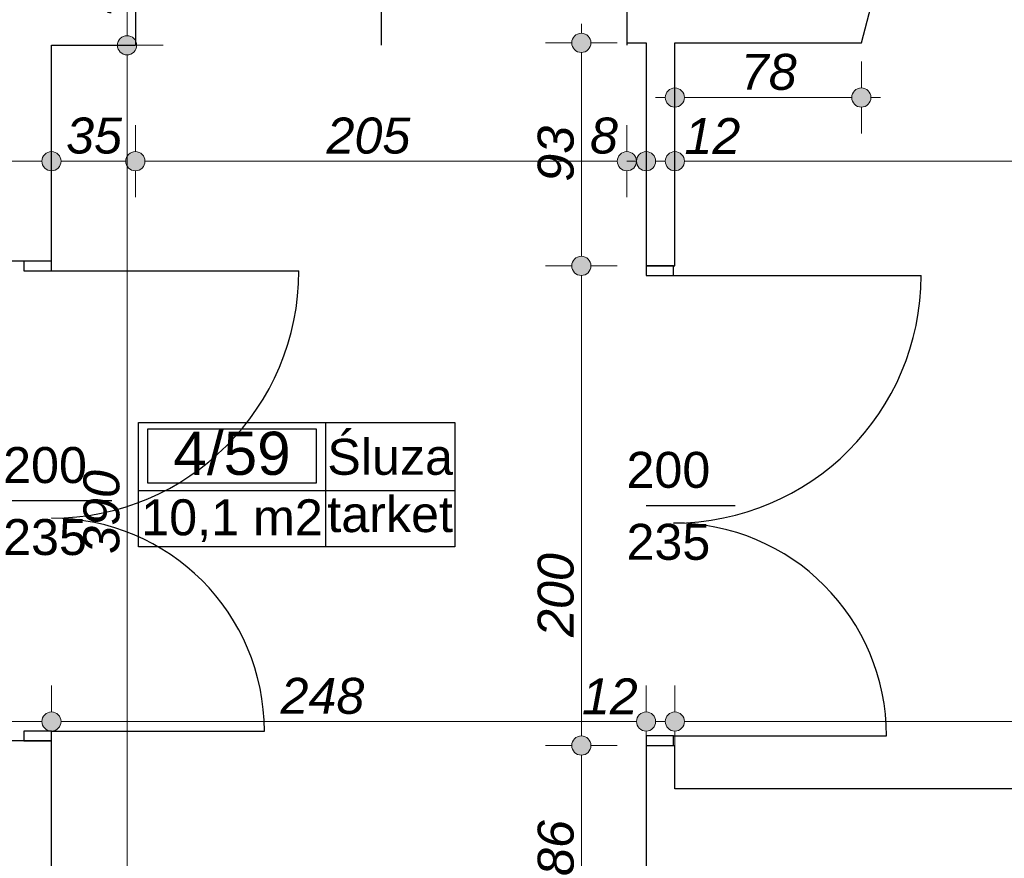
# Model space of a CAD drawing. Header units: millimetres. Extents: x -170998 to -45998, y 10557 to 52557.
# Tile 80 of 92: x -103991 to -99884, y 31719 to 35216. Entities that reach past the tile are written whole.
import ezdxf
from ezdxf.enums import TextEntityAlignment as Align

# ---------------------------------------------------------------- set-up
doc = ezdxf.new("R2010")
doc.units = ezdxf.units.MM
doc.header["$MEASUREMENT"] = 0
for name, color, linetype in [('Drzwi', 7, 'Continuous'), ('Obiekt', 7, 'Continuous'), ('Strefa', 7, 'Continuous'), ('Wymiary', 7, 'Continuous'), ('Ściana', 7, 'Continuous')]:
    doc.layers.add(name, color=color, linetype=linetype)
doc.styles.add('Arial', font='txt')
doc.dimstyles.new('GENERATED_STYLE__1', dxfattribs={"dimtxt": 150, "dimasz": 152, "dimexe": 0.18, "dimexo": 0, "dimgap": 0.09, "dimtad": 1, "dimtih": 1, "dimtoh": 1, "dimlfac": 0.1, "dimzin": 0, "dimdsep": 46, "dimtxsty": 'Arial', "dimblk": 'ARROWHEAD_11', "dimblk1": 'ARROWHEAD_11', "dimblk2": 'ARROWHEAD_11', "dimcen": 0.09, "dimclrd": 114, "dimclre": 114, "dimclrt": 114, "dimazin": 0, "dimtfac": 1, "dimtdec": 4, "dimtmove": 0, "dimatfit": 3, "dimfxl": 1, "dimtolj": 1, "dimtzin": 0, "dimarcsym": 0})
doc.dimstyles.new('GENERATED_STYLE__2', dxfattribs={"dimtxt": 150, "dimasz": 152, "dimexe": 0.18, "dimexo": 0, "dimgap": 0.09, "dimtad": 1, "dimlfac": 0.1, "dimzin": 0, "dimdsep": 46, "dimtxsty": 'Arial', "dimblk": 'ARROWHEAD_11', "dimblk1": 'ARROWHEAD_11', "dimblk2": 'ARROWHEAD_11', "dimcen": 0.09, "dimclrd": 114, "dimclre": 114, "dimclrt": 114, "dimazin": 0, "dimtfac": 1, "dimtdec": 4, "dimtmove": 0, "dimatfit": 3, "dimfxl": 1, "dimtolj": 1, "dimtzin": 0, "dimarcsym": 0})
doc.dimstyles.new('GENERATED_STYLE__3', dxfattribs={"dimtxt": 150, "dimasz": 152, "dimexe": 0.18, "dimexo": 0, "dimgap": 0.09, "dimtad": 1, "dimlfac": 0.1, "dimzin": 0, "dimdsep": 46, "dimtxsty": 'Arial', "dimblk": 'ARROWHEAD_11', "dimblk1": 'ARROWHEAD_11', "dimblk2": 'ARROWHEAD_11', "dimcen": 0.09, "dimclrd": 114, "dimclre": 114, "dimclrt": 114, "dimazin": 0, "dimtfac": 1, "dimtdec": 4, "dimtmove": 2, "dimatfit": 3, "dimfxl": 1, "dimtolj": 1, "dimtzin": 0, "dimarcsym": 0})

# ---------------------------------------------------------------- blocks, each defined once
blk = doc.blocks.new('Śluza_4_59_59', base_point=(-102715.4, 33253.2))
at = {"layer": 'Strefa'}
for p, q in [((-103494.5, 33536), (-102175.4, 33536)), ((-103494.5, 33017.5), (-103494.5, 33536)), ((-102715.4, 33536), (-102715.4, 33017.5)), ((-102175.4, 33536), (-102175.4, 33017.5)), ((-103455.5, 33510.1), (-102754.4, 33510.1)), ((-103455.5, 33283.8), (-103455.5, 33510.1)), ((-102754.4, 33510.1), (-102754.4, 33283.8)), ((-102754.4, 33283.8), (-103455.5, 33283.8)), ((-103494.5, 33253.2), (-102175.4, 33253.2)), ((-102175.4, 33017.5), (-103494.5, 33017.5))]:
    blk.add_line(p, q, dxfattribs=at)
at = {"layer": 'Strefa', "style": 'Arial'}
for tag, height, p in [('ROOM_NUMBER', 180, (-103104.9, 33408.1)), ('ROOM_NAME', 150, (-102445.4, 33393.4)), ('floor_f', 150, (-102445.4, 33154.5)), ('ROOM_CALC_AREA', 150, (-103104.9, 33141.1))]:
    blk.add_attdef(tag, text='', height=height, dxfattribs=at).set_placement(p, align=Align.MIDDLE_CENTER)
blk = doc.blocks.new('*D170')
at = {"layer": 'Wymiary', "linetype": 'Continuous', "lineweight": 13}
for points in [[(-104048, 34625.8), (-104051.1, 34641.1), (-104059.7, 34654.1), (-104072.7, 34662.8), (-104088, 34665.8), (-104103.3, 34662.8), (-104116.3, 34654.1), (-104125, 34641.1), (-104128, 34625.8), (-104125, 34610.5), (-104116.3, 34597.5), (-104103.3, 34588.9), (-104088, 34585.8), (-104072.7, 34588.9), (-104059.7, 34597.5), (-104051.1, 34610.5)], [(-103818, 34625.8), (-103821.1, 34641.1), (-103829.7, 34654.1), (-103842.7, 34662.8), (-103858, 34665.8), (-103873.3, 34662.8), (-103886.3, 34654.1), (-103895, 34641.1), (-103898, 34625.8), (-103895, 34610.5), (-103886.3, 34597.5), (-103873.3, 34588.9), (-103858, 34585.8), (-103842.7, 34588.9), (-103829.7, 34597.5), (-103821.1, 34610.5)]]:
    blk.add_hatch(color=114, dxfattribs=at).paths.add_polyline_path(points)
at = {"layer": 'Wymiary', "color": 114, "lineweight": 13}
for p, q in [((-104088, 34665.8), (-104088, 34775.8)), ((-103858, 34665.8), (-103858, 34775.8)), ((-104048, 34625.8), (-103898, 34625.8)), ((-104088, 34475.8), (-104088, 34585.8)), ((-103858, 34475.8), (-103858, 34585.8))]:
    blk.add_line(p, q, dxfattribs=at)
for centre in [(-104088, 34625.8), (-103858, 34625.8)]:
    blk.add_circle(centre, 40, dxfattribs=at)
blk = doc.blocks.new('ARROWHEAD_11')
at = {"color": 0, "linetype": 'Continuous', "lineweight": 0}
blk.add_line((0, 0), (-1, 0), dxfattribs=at)
at = {"color": 0, "linetype": 'Continuous', "lineweight": 0, "const_width": 0.25, "flags": 128}
blk.add_lwpolyline([(-0.125, 0, 1), (0.125, 0, 1)], format="xyb", close=True, dxfattribs=at)
blk = doc.blocks.new('*D171')
at = {"layer": 'Wymiary', "linetype": 'Continuous', "lineweight": 13}
for points in [[(-103818, 34625.8), (-103821.1, 34641.1), (-103829.7, 34654.1), (-103842.7, 34662.8), (-103858, 34665.8), (-103873.3, 34662.8), (-103886.3, 34654.1), (-103895, 34641.1), (-103898, 34625.8), (-103895, 34610.5), (-103886.3, 34597.5), (-103873.3, 34588.9), (-103858, 34585.8), (-103842.7, 34588.9), (-103829.7, 34597.5), (-103821.1, 34610.5)], [(-103468, 34625.8), (-103471.1, 34641.1), (-103479.7, 34654.1), (-103492.7, 34662.8), (-103508, 34665.8), (-103523.3, 34662.8), (-103536.3, 34654.1), (-103545, 34641.1), (-103548, 34625.8), (-103545, 34610.5), (-103536.3, 34597.5), (-103523.3, 34588.9), (-103508, 34585.8), (-103492.7, 34588.9), (-103479.7, 34597.5), (-103471.1, 34610.5)]]:
    blk.add_hatch(color=114, dxfattribs=at).paths.add_polyline_path(points)
at = {"layer": 'Wymiary', "color": 114, "lineweight": 13}
for p, q in [((-103858, 34665.8), (-103858, 34775.8)), ((-103508, 34665.8), (-103508, 34775.8)), ((-103818, 34625.8), (-103548, 34625.8)), ((-103858, 34475.8), (-103858, 34585.8)), ((-103508, 34475.8), (-103508, 34585.8))]:
    blk.add_line(p, q, dxfattribs=at)
for centre in [(-103858, 34625.8), (-103508, 34625.8)]:
    blk.add_circle(centre, 40, dxfattribs=at)
at = {"layer": 'Wymiary', "color": 114, "lineweight": 13, "insert": (-103796.8, 34655.8), "char_height": 150, "attachment_point": 7, "style": 'Arial'}
blk.add_mtext('\\A1;{\\fArial|b0|i1|c238|p38;35}', dxfattribs=at)
blk = doc.blocks.new('*D172')
at = {"layer": 'Wymiary', "linetype": 'Continuous', "lineweight": 13}
for points in [[(-103468, 34625.8), (-103471.1, 34641.1), (-103479.7, 34654.1), (-103492.7, 34662.8), (-103508, 34665.8), (-103523.3, 34662.8), (-103536.3, 34654.1), (-103545, 34641.1), (-103548, 34625.8), (-103545, 34610.5), (-103536.3, 34597.5), (-103523.3, 34588.9), (-103508, 34585.8), (-103492.7, 34588.9), (-103479.7, 34597.5), (-103471.1, 34610.5)], [(-101418, 34625.8), (-101421.1, 34641.1), (-101429.7, 34654.1), (-101442.7, 34662.8), (-101458, 34665.8), (-101473.3, 34662.8), (-101486.3, 34654.1), (-101495, 34641.1), (-101498, 34625.8), (-101495, 34610.5), (-101486.3, 34597.5), (-101473.3, 34588.9), (-101458, 34585.8), (-101442.7, 34588.9), (-101429.7, 34597.5), (-101421.1, 34610.5)]]:
    blk.add_hatch(color=114, dxfattribs=at).paths.add_polyline_path(points)
at = {"layer": 'Wymiary', "color": 114, "lineweight": 13}
for p, q in [((-103508, 34665.8), (-103508, 34775.8)), ((-101458, 34665.8), (-101458, 34775.8)), ((-103468, 34625.8), (-101498, 34625.8)), ((-103508, 34475.8), (-103508, 34585.8)), ((-101458, 34475.8), (-101458, 34585.8))]:
    blk.add_line(p, q, dxfattribs=at)
for centre in [(-103508, 34625.8), (-101458, 34625.8)]:
    blk.add_circle(centre, 40, dxfattribs=at)
at = {"layer": 'Wymiary', "color": 114, "lineweight": 13, "char_height": 150, "attachment_point": 7, "style": 'Arial'}
for s, insert in [('\\A1;{\\fArial|b0|i1|c238|p38;205}', (-102710.7, 34655.8)), ('\\A1;{\\fArial|b0|i1|c238|p38;8}', (-101611.8, 34655.8))]:
    blk.add_mtext(s, dxfattribs=dict(at, insert=insert))
blk = doc.blocks.new('*D173')
at = {"layer": 'Wymiary', "linetype": 'Continuous', "lineweight": 13}
for points in [[(-101418, 34625.8), (-101421.1, 34641.1), (-101429.7, 34654.1), (-101442.7, 34662.8), (-101458, 34665.8), (-101473.3, 34662.8), (-101486.3, 34654.1), (-101495, 34641.1), (-101498, 34625.8), (-101495, 34610.5), (-101486.3, 34597.5), (-101473.3, 34588.9), (-101458, 34585.8), (-101442.7, 34588.9), (-101429.7, 34597.5), (-101421.1, 34610.5)], [(-101338, 34625.8), (-101341.1, 34641.1), (-101349.7, 34654.1), (-101362.7, 34662.8), (-101378, 34665.8), (-101393.3, 34662.8), (-101406.3, 34654.1), (-101415, 34641.1), (-101418, 34625.8), (-101415, 34610.5), (-101406.3, 34597.5), (-101393.3, 34588.9), (-101378, 34585.8), (-101362.7, 34588.9), (-101349.7, 34597.5), (-101341.1, 34610.5)]]:
    blk.add_hatch(color=114, dxfattribs=at).paths.add_polyline_path(points)
at = {"layer": 'Wymiary', "color": 114, "lineweight": 13}
for p, q in [((-101458, 34665.8), (-101458, 34775.8)), ((-101378, 34665.8), (-101378, 34775.8)), ((-101458, 34625.8), (-101418, 34625.8)), ((-101458, 34475.8), (-101458, 34585.8)), ((-101378, 34475.8), (-101378, 34585.8))]:
    blk.add_line(p, q, dxfattribs=at)
for centre in [(-101458, 34625.8), (-101378, 34625.8)]:
    blk.add_circle(centre, 40, dxfattribs=at)
blk = doc.blocks.new('*D174')
at = {"layer": 'Wymiary', "linetype": 'Continuous', "lineweight": 13}
for points in [[(-101338, 34625.8), (-101341.1, 34641.1), (-101349.7, 34654.1), (-101362.7, 34662.8), (-101378, 34665.8), (-101393.3, 34662.8), (-101406.3, 34654.1), (-101415, 34641.1), (-101418, 34625.8), (-101415, 34610.5), (-101406.3, 34597.5), (-101393.3, 34588.9), (-101378, 34585.8), (-101362.7, 34588.9), (-101349.7, 34597.5), (-101341.1, 34610.5)], [(-101218, 34625.8), (-101221.1, 34641.1), (-101229.7, 34654.1), (-101242.7, 34662.8), (-101258, 34665.8), (-101273.3, 34662.8), (-101286.3, 34654.1), (-101295, 34641.1), (-101298, 34625.8), (-101295, 34610.5), (-101286.3, 34597.5), (-101273.3, 34588.9), (-101258, 34585.8), (-101242.7, 34588.9), (-101229.7, 34597.5), (-101221.1, 34610.5)]]:
    blk.add_hatch(color=114, dxfattribs=at).paths.add_polyline_path(points)
at = {"layer": 'Wymiary', "color": 114, "lineweight": 13}
for p, q in [((-101378, 34665.8), (-101378, 34775.8)), ((-101258, 34665.8), (-101258, 34775.8)), ((-101338, 34625.8), (-101298, 34625.8)), ((-101378, 34475.8), (-101378, 34585.8)), ((-101258, 34475.8), (-101258, 34585.8))]:
    blk.add_line(p, q, dxfattribs=at)
for centre in [(-101378, 34625.8), (-101258, 34625.8)]:
    blk.add_circle(centre, 40, dxfattribs=at)
blk = doc.blocks.new('*D175')
at = {"layer": 'Wymiary', "linetype": 'Continuous', "lineweight": 13}
for points in [[(-101218, 34625.8), (-101221.1, 34641.1), (-101229.7, 34654.1), (-101242.7, 34662.8), (-101258, 34665.8), (-101273.3, 34662.8), (-101286.3, 34654.1), (-101295, 34641.1), (-101298, 34625.8), (-101295, 34610.5), (-101286.3, 34597.5), (-101273.3, 34588.9), (-101258, 34585.8), (-101242.7, 34588.9), (-101229.7, 34597.5), (-101221.1, 34610.5)], [(-96758, 34625.8), (-96761.1, 34641.1), (-96769.7, 34654.1), (-96782.7, 34662.8), (-96798, 34665.8), (-96813.3, 34662.8), (-96826.3, 34654.1), (-96835, 34641.1), (-96838, 34625.8), (-96835, 34610.5), (-96826.3, 34597.5), (-96813.3, 34588.9), (-96798, 34585.8), (-96782.7, 34588.9), (-96769.7, 34597.5), (-96761.1, 34610.5)]]:
    blk.add_hatch(color=114, dxfattribs=at).paths.add_polyline_path(points)
at = {"layer": 'Wymiary', "color": 114, "lineweight": 13}
for p, q in [((-101258, 34665.8), (-101258, 34775.8)), ((-96798, 34665.8), (-96798, 34775.8)), ((-101218, 34625.8), (-96838, 34625.8)), ((-101258, 34475.8), (-101258, 34585.8)), ((-96798, 34475.8), (-96798, 34585.8))]:
    blk.add_line(p, q, dxfattribs=at)
for centre in [(-101258, 34625.8), (-96798, 34625.8)]:
    blk.add_circle(centre, 40, dxfattribs=at)
at = {"layer": 'Wymiary', "color": 114, "lineweight": 13, "char_height": 150, "attachment_point": 7, "style": 'Arial'}
for s, insert in [('\\A1;{\\fArial|b0|i1|c238|p38;12}', (-101218, 34655.8)), ('\\A1;{\\fArial|b0|i1|c238|p38;446}', (-99198.8, 34655.8)), ('\\A1;{\\fArial|b0|i1|c238|p38;12}', (-97065.7, 34655.8))]:
    blk.add_mtext(s, dxfattribs=dict(at, insert=insert))
blk = doc.blocks.new('*D207')
at = {"layer": 'Wymiary', "linetype": 'Continuous', "lineweight": 13}
for points in [[(-104048, 32289.6), (-104051.1, 32304.9), (-104059.7, 32317.9), (-104072.7, 32326.5), (-104088, 32329.6), (-104103.3, 32326.5), (-104116.3, 32317.9), (-104125, 32304.9), (-104128, 32289.6), (-104125, 32274.3), (-104116.3, 32261.3), (-104103.3, 32252.6), (-104088, 32249.6), (-104072.7, 32252.6), (-104059.7, 32261.3), (-104051.1, 32274.3)], [(-103818, 32289.6), (-103821.1, 32304.9), (-103829.7, 32317.9), (-103842.7, 32326.5), (-103858, 32329.6), (-103873.3, 32326.5), (-103886.3, 32317.9), (-103895, 32304.9), (-103898, 32289.6), (-103895, 32274.3), (-103886.3, 32261.3), (-103873.3, 32252.6), (-103858, 32249.6), (-103842.7, 32252.6), (-103829.7, 32261.3), (-103821.1, 32274.3)]]:
    blk.add_hatch(color=114, dxfattribs=at).paths.add_polyline_path(points)
at = {"layer": 'Wymiary', "color": 114, "lineweight": 13}
for p, q in [((-104088, 32329.6), (-104088, 32439.6)), ((-103858, 32329.6), (-103858, 32439.6)), ((-104048, 32289.6), (-103898, 32289.6)), ((-104088, 32139.6), (-104088, 32249.6)), ((-103858, 32139.6), (-103858, 32249.6))]:
    blk.add_line(p, q, dxfattribs=at)
for centre in [(-104088, 32289.6), (-103858, 32289.6)]:
    blk.add_circle(centre, 40, dxfattribs=at)
blk = doc.blocks.new('*D208')
at = {"layer": 'Wymiary', "linetype": 'Continuous', "lineweight": 13}
for points in [[(-103818, 32289.6), (-103821.1, 32304.9), (-103829.7, 32317.9), (-103842.7, 32326.5), (-103858, 32329.6), (-103873.3, 32326.5), (-103886.3, 32317.9), (-103895, 32304.9), (-103898, 32289.6), (-103895, 32274.3), (-103886.3, 32261.3), (-103873.3, 32252.6), (-103858, 32249.6), (-103842.7, 32252.6), (-103829.7, 32261.3), (-103821.1, 32274.3)], [(-101338, 32289.6), (-101341.1, 32304.9), (-101349.7, 32317.9), (-101362.7, 32326.5), (-101378, 32329.6), (-101393.3, 32326.5), (-101406.3, 32317.9), (-101415, 32304.9), (-101418, 32289.6), (-101415, 32274.3), (-101406.3, 32261.3), (-101393.3, 32252.6), (-101378, 32249.6), (-101362.7, 32252.6), (-101349.7, 32261.3), (-101341.1, 32274.3)]]:
    blk.add_hatch(color=114, dxfattribs=at).paths.add_polyline_path(points)
at = {"layer": 'Wymiary', "color": 114, "lineweight": 13}
for p, q in [((-103858, 32329.6), (-103858, 32439.6)), ((-101378, 32329.6), (-101378, 32439.6)), ((-103818, 32289.6), (-101418, 32289.6)), ((-103858, 32139.6), (-103858, 32249.6)), ((-101378, 32139.6), (-101378, 32249.6))]:
    blk.add_line(p, q, dxfattribs=at)
for centre in [(-103858, 32289.6), (-101378, 32289.6)]:
    blk.add_circle(centre, 40, dxfattribs=at)
at = {"layer": 'Wymiary', "color": 114, "lineweight": 13, "char_height": 150, "attachment_point": 7, "style": 'Arial'}
for s, insert in [('\\A1;{\\fArial|b0|i1|c238|p38;248}', (-102902.6, 32319.6)), ('\\A1;{\\fArial|b0|i1|c238|p38;12}', (-101645.7, 32319.6))]:
    blk.add_mtext(s, dxfattribs=dict(at, insert=insert))
blk = doc.blocks.new('*D209')
at = {"layer": 'Wymiary', "linetype": 'Continuous', "lineweight": 13}
for points in [[(-101338, 32289.6), (-101341.1, 32304.9), (-101349.7, 32317.9), (-101362.7, 32326.5), (-101378, 32329.6), (-101393.3, 32326.5), (-101406.3, 32317.9), (-101415, 32304.9), (-101418, 32289.6), (-101415, 32274.3), (-101406.3, 32261.3), (-101393.3, 32252.6), (-101378, 32249.6), (-101362.7, 32252.6), (-101349.7, 32261.3), (-101341.1, 32274.3)], [(-101218, 32289.6), (-101221.1, 32304.9), (-101229.7, 32317.9), (-101242.7, 32326.5), (-101258, 32329.6), (-101273.3, 32326.5), (-101286.3, 32317.9), (-101295, 32304.9), (-101298, 32289.6), (-101295, 32274.3), (-101286.3, 32261.3), (-101273.3, 32252.6), (-101258, 32249.6), (-101242.7, 32252.6), (-101229.7, 32261.3), (-101221.1, 32274.3)]]:
    blk.add_hatch(color=114, dxfattribs=at).paths.add_polyline_path(points)
at = {"layer": 'Wymiary', "color": 114, "lineweight": 13}
for p, q in [((-101378, 32329.6), (-101378, 32439.6)), ((-101258, 32329.6), (-101258, 32439.6)), ((-101338, 32289.6), (-101298, 32289.6)), ((-101378, 32139.6), (-101378, 32249.6)), ((-101258, 32139.6), (-101258, 32249.6))]:
    blk.add_line(p, q, dxfattribs=at)
for centre in [(-101378, 32289.6), (-101258, 32289.6)]:
    blk.add_circle(centre, 40, dxfattribs=at)
blk = doc.blocks.new('*D210')
at = {"layer": 'Wymiary', "linetype": 'Continuous', "lineweight": 13}
for points in [[(-101218, 32289.6), (-101221.1, 32304.9), (-101229.7, 32317.9), (-101242.7, 32326.5), (-101258, 32329.6), (-101273.3, 32326.5), (-101286.3, 32317.9), (-101295, 32304.9), (-101298, 32289.6), (-101295, 32274.3), (-101286.3, 32261.3), (-101273.3, 32252.6), (-101258, 32249.6), (-101242.7, 32252.6), (-101229.7, 32261.3), (-101221.1, 32274.3)], [(-96198, 32289.6), (-96201.1, 32304.9), (-96209.7, 32317.9), (-96222.7, 32326.5), (-96238, 32329.6), (-96253.3, 32326.5), (-96266.3, 32317.9), (-96275, 32304.9), (-96278, 32289.6), (-96275, 32274.3), (-96266.3, 32261.3), (-96253.3, 32252.6), (-96238, 32249.6), (-96222.7, 32252.6), (-96209.7, 32261.3), (-96201.1, 32274.3)]]:
    blk.add_hatch(color=114, dxfattribs=at).paths.add_polyline_path(points)
at = {"layer": 'Wymiary', "color": 114, "lineweight": 13}
for p, q in [((-101258, 32329.6), (-101258, 32439.6)), ((-96238, 32329.6), (-96238, 32439.6)), ((-101218, 32289.6), (-96278, 32289.6)), ((-101258, 32139.6), (-101258, 32249.6)), ((-96238, 32139.6), (-96238, 32249.6))]:
    blk.add_line(p, q, dxfattribs=at)
for centre in [(-101258, 32289.6), (-96238, 32289.6)]:
    blk.add_circle(centre, 40, dxfattribs=at)
at = {"layer": 'Wymiary', "color": 114, "lineweight": 13, "char_height": 150, "attachment_point": 7, "style": 'Arial'}
for s, insert in [('\\A1;{\\fArial|b0|i1|c238|p38;502}', (-99032.6, 32319.6)), ('\\A1;{\\fArial|b0|i1|c238|p38;12}', (-96505.7, 32319.6))]:
    blk.add_mtext(s, dxfattribs=dict(at, insert=insert))
blk = doc.blocks.new('*D371')
at = {"layer": 'Wymiary', "linetype": 'Continuous', "lineweight": 13}
for points in [[(-101218, 34891.4), (-101221.1, 34906.7), (-101229.7, 34919.7), (-101242.7, 34928.3), (-101258, 34931.4), (-101273.3, 34928.3), (-101286.3, 34919.7), (-101295, 34906.7), (-101298, 34891.4), (-101295, 34876.1), (-101286.3, 34863.1), (-101273.3, 34854.4), (-101258, 34851.4), (-101242.7, 34854.4), (-101229.7, 34863.1), (-101221.1, 34876.1)], [(-100440.1, 34891.4), (-100443.2, 34906.7), (-100451.9, 34919.7), (-100464.8, 34928.3), (-100480.1, 34931.4), (-100495.4, 34928.3), (-100508.4, 34919.7), (-100517.1, 34906.7), (-100520.1, 34891.4), (-100517.1, 34876.1), (-100508.4, 34863.1), (-100495.4, 34854.4), (-100480.1, 34851.4), (-100464.8, 34854.4), (-100451.9, 34863.1), (-100443.2, 34876.1)]]:
    blk.add_hatch(color=114, dxfattribs=at).paths.add_polyline_path(points)
at = {"layer": 'Wymiary', "color": 114, "lineweight": 13}
for p, q in [((-101258, 34931.4), (-101258, 35041.4)), ((-100480.1, 34931.4), (-100480.1, 35041.4)), ((-101338, 34891.4), (-101298, 34891.4)), ((-101218, 34891.4), (-100520.1, 34891.4)), ((-100440.1, 34891.4), (-100400.1, 34891.4)), ((-101258, 34741.4), (-101258, 34851.4)), ((-100480.1, 34741.4), (-100480.1, 34851.4))]:
    blk.add_line(p, q, dxfattribs=at)
for centre in [(-101258, 34891.4), (-100480.1, 34891.4)]:
    blk.add_circle(centre, 40, dxfattribs=at)
at = {"layer": 'Wymiary', "color": 114, "lineweight": 13, "insert": (-100982.9, 34921.4), "char_height": 150, "attachment_point": 7, "style": 'Arial'}
blk.add_mtext('\\A1;{\\fArial|b0|i1|c238|p38;78}', dxfattribs=at)
blk = doc.blocks.new('*D471')
at = {"layer": 'Wymiary', "linetype": 'Continuous', "lineweight": 13}
for points in [[(-101608, 32189.3), (-101611.1, 32204.6), (-101619.7, 32217.6), (-101632.7, 32226.3), (-101648, 32229.3), (-101663.3, 32226.3), (-101676.3, 32217.6), (-101685, 32204.6), (-101688, 32189.3), (-101685, 32174), (-101676.3, 32161), (-101663.3, 32152.4), (-101648, 32149.3), (-101632.7, 32152.4), (-101619.7, 32161), (-101611.1, 32174)], [(-101608, 31329.3), (-101611.1, 31344.6), (-101619.7, 31357.6), (-101632.7, 31366.3), (-101648, 31369.3), (-101663.3, 31366.3), (-101676.3, 31357.6), (-101685, 31344.6), (-101688, 31329.3), (-101685, 31314), (-101676.3, 31301), (-101663.3, 31292.4), (-101648, 31289.3), (-101632.7, 31292.4), (-101619.7, 31301), (-101611.1, 31314)]]:
    blk.add_hatch(color=114, dxfattribs=at).paths.add_polyline_path(points)
at = {"layer": 'Wymiary', "color": 114, "lineweight": 13}
for p, q in [((-101688, 32189.3), (-101798, 32189.3)), ((-101498, 32189.3), (-101608, 32189.3)), ((-101648, 31369.3), (-101648, 32149.3)), ((-101688, 31329.3), (-101798, 31329.3)), ((-101498, 31329.3), (-101608, 31329.3))]:
    blk.add_line(p, q, dxfattribs=at)
for centre in [(-101648, 32189.3), (-101648, 31329.3)]:
    blk.add_circle(centre, 40, dxfattribs=at)
at = {"layer": 'Wymiary', "color": 114, "lineweight": 13, "insert": (-101678, 31645.5), "char_height": 150, "attachment_point": 7, "rotation": 90, "style": 'Arial'}
blk.add_mtext('\\A1;{\\fArial|b0|i1|c238|p38;86}', dxfattribs=at)
blk = doc.blocks.new('*D472')
at = {"layer": 'Wymiary', "linetype": 'Continuous', "lineweight": 13}
for points in [[(-101608, 34189.3), (-101611.1, 34204.6), (-101619.7, 34217.6), (-101632.7, 34226.3), (-101648, 34229.3), (-101663.3, 34226.3), (-101676.3, 34217.6), (-101685, 34204.6), (-101688, 34189.3), (-101685, 34174), (-101676.3, 34161), (-101663.3, 34152.4), (-101648, 34149.3), (-101632.7, 34152.4), (-101619.7, 34161), (-101611.1, 34174)], [(-101608, 32189.3), (-101611.1, 32204.6), (-101619.7, 32217.6), (-101632.7, 32226.3), (-101648, 32229.3), (-101663.3, 32226.3), (-101676.3, 32217.6), (-101685, 32204.6), (-101688, 32189.3), (-101685, 32174), (-101676.3, 32161), (-101663.3, 32152.4), (-101648, 32149.3), (-101632.7, 32152.4), (-101619.7, 32161), (-101611.1, 32174)]]:
    blk.add_hatch(color=114, dxfattribs=at).paths.add_polyline_path(points)
at = {"layer": 'Wymiary', "color": 114, "lineweight": 13}
for p, q in [((-101688, 34189.3), (-101798, 34189.3)), ((-101498, 34189.3), (-101608, 34189.3)), ((-101648, 32229.3), (-101648, 34149.3)), ((-101688, 32189.3), (-101798, 32189.3)), ((-101498, 32189.3), (-101608, 32189.3))]:
    blk.add_line(p, q, dxfattribs=at)
for centre in [(-101648, 34189.3), (-101648, 32189.3)]:
    blk.add_circle(centre, 40, dxfattribs=at)
at = {"layer": 'Wymiary', "color": 114, "lineweight": 13, "insert": (-101678, 32642.1), "char_height": 150, "attachment_point": 7, "rotation": 90, "style": 'Arial'}
blk.add_mtext('\\A1;{\\fArial|b0|i1|c238|p38;200}', dxfattribs=at)
blk = doc.blocks.new('*D473')
at = {"layer": 'Wymiary', "linetype": 'Continuous', "lineweight": 13}
for points in [[(-101608, 35119.3), (-101611.1, 35134.6), (-101619.7, 35147.6), (-101632.7, 35156.3), (-101648, 35159.3), (-101663.3, 35156.3), (-101676.3, 35147.6), (-101685, 35134.6), (-101688, 35119.3), (-101685, 35104), (-101676.3, 35091), (-101663.3, 35082.4), (-101648, 35079.3), (-101632.7, 35082.4), (-101619.7, 35091), (-101611.1, 35104)], [(-101608, 34189.3), (-101611.1, 34204.6), (-101619.7, 34217.6), (-101632.7, 34226.3), (-101648, 34229.3), (-101663.3, 34226.3), (-101676.3, 34217.6), (-101685, 34204.6), (-101688, 34189.3), (-101685, 34174), (-101676.3, 34161), (-101663.3, 34152.4), (-101648, 34149.3), (-101632.7, 34152.4), (-101619.7, 34161), (-101611.1, 34174)]]:
    blk.add_hatch(color=114, dxfattribs=at).paths.add_polyline_path(points)
at = {"layer": 'Wymiary', "color": 114, "lineweight": 13}
for p, q in [((-101648, 35159.3), (-101648, 35199.3)), ((-101688, 35119.3), (-101798, 35119.3)), ((-101498, 35119.3), (-101608, 35119.3)), ((-101648, 34229.3), (-101648, 35079.3)), ((-101688, 34189.3), (-101798, 34189.3)), ((-101498, 34189.3), (-101608, 34189.3))]:
    blk.add_line(p, q, dxfattribs=at)
for centre in [(-101648, 35119.3), (-101648, 34189.3)]:
    blk.add_circle(centre, 40, dxfattribs=at)
at = {"layer": 'Wymiary', "color": 114, "lineweight": 13, "insert": (-101678, 34540.5), "char_height": 150, "attachment_point": 7, "rotation": 90, "style": 'Arial'}
blk.add_mtext('\\A1;{\\fArial|b0|i1|c238|p38;93}', dxfattribs=at)
blk = doc.blocks.new('*D654')
at = {"layer": 'Wymiary', "linetype": 'Continuous', "lineweight": 13}
for points in [[(-103502.7, 35109.3), (-103505.7, 35124.6), (-103514.4, 35137.6), (-103527.4, 35146.3), (-103542.7, 35149.3), (-103558, 35146.3), (-103570.9, 35137.6), (-103579.6, 35124.6), (-103582.7, 35109.3), (-103579.6, 35094), (-103570.9, 35081), (-103558, 35072.4), (-103542.7, 35069.3), (-103527.4, 35072.4), (-103514.4, 35081), (-103505.7, 35094)], [(-103502.7, 31209.3), (-103505.7, 31224.6), (-103514.4, 31237.6), (-103527.4, 31246.3), (-103542.7, 31249.3), (-103558, 31246.3), (-103570.9, 31237.6), (-103579.6, 31224.6), (-103582.7, 31209.3), (-103579.6, 31194), (-103570.9, 31181), (-103558, 31172.4), (-103542.7, 31169.3), (-103527.4, 31172.4), (-103514.4, 31181), (-103505.7, 31194)]]:
    blk.add_hatch(color=114, dxfattribs=at).paths.add_polyline_path(points)
at = {"layer": 'Wymiary', "color": 114, "lineweight": 13}
for p, q in [((-103582.7, 35109.3), (-103692.7, 35109.3)), ((-103392.7, 35109.3), (-103502.7, 35109.3)), ((-103542.7, 31249.3), (-103542.7, 35069.3)), ((-103582.7, 31209.3), (-103692.7, 31209.3)), ((-103392.7, 31209.3), (-103502.7, 31209.3))]:
    blk.add_line(p, q, dxfattribs=at)
for centre in [(-103542.7, 35109.3), (-103542.7, 31209.3)]:
    blk.add_circle(centre, 40, dxfattribs=at)
at = {"layer": 'Wymiary', "color": 114, "lineweight": 13, "insert": (-103572.7, 32988.6), "char_height": 150, "attachment_point": 7, "rotation": 90, "style": 'Arial'}
blk.add_mtext('\\A1;{\\fArial|b0|i1|c238|p38;390}', dxfattribs=at)
blk = doc.blocks.new('*D655')
at = {"layer": 'Wymiary', "linetype": 'Continuous', "lineweight": 13}
for points in [[(-103502.7, 35599.3), (-103505.7, 35614.6), (-103514.4, 35627.6), (-103527.4, 35636.3), (-103542.7, 35639.3), (-103558, 35636.3), (-103570.9, 35627.6), (-103579.6, 35614.6), (-103582.7, 35599.3), (-103579.6, 35584), (-103570.9, 35571), (-103558, 35562.4), (-103542.7, 35559.3), (-103527.4, 35562.4), (-103514.4, 35571), (-103505.7, 35584)], [(-103502.7, 35109.3), (-103505.7, 35124.6), (-103514.4, 35137.6), (-103527.4, 35146.3), (-103542.7, 35149.3), (-103558, 35146.3), (-103570.9, 35137.6), (-103579.6, 35124.6), (-103582.7, 35109.3), (-103579.6, 35094), (-103570.9, 35081), (-103558, 35072.4), (-103542.7, 35069.3), (-103527.4, 35072.4), (-103514.4, 35081), (-103505.7, 35094)]]:
    blk.add_hatch(color=114, dxfattribs=at).paths.add_polyline_path(points)
at = {"layer": 'Wymiary', "color": 114, "lineweight": 13}
for p, q in [((-103582.7, 35599.3), (-103692.7, 35599.3)), ((-103392.7, 35599.3), (-103502.7, 35599.3)), ((-103542.7, 35149.3), (-103542.7, 35559.3)), ((-103582.7, 35109.3), (-103692.7, 35109.3)), ((-103392.7, 35109.3), (-103502.7, 35109.3))]:
    blk.add_line(p, q, dxfattribs=at)
for centre in [(-103542.7, 35599.3), (-103542.7, 35109.3)]:
    blk.add_circle(centre, 40, dxfattribs=at)
at = {"layer": 'Wymiary', "color": 114, "lineweight": 13, "insert": (-103572.7, 35240.5), "char_height": 150, "attachment_point": 7, "rotation": 90, "style": 'Arial'}
blk.add_mtext('\\A1;{\\fArial|b0|i1|c238|p38;49}', dxfattribs=at)

msp = doc.modelspace()

# ---------------------------------------------------------------- linework, layer by layer
at = {"layer": 'Drzwi'}
for p, q in [((-103973.019, 34209.32), (-103973.019, 34169.32)), ((-103858.019, 34209.32), (-103973.019, 34209.32)), ((-103858.019, 34209.32), (-103973.019, 34209.32)), ((-103858.019, 34169.32), (-103858.019, 34209.32)), ((-103973.019, 34169.32), (-103858.019, 34169.32)), ((-103858.019, 34169.32), (-102826.019, 34169.32)), ((-101378.019, 34189.32), (-101378.019, 34149.32)), ((-101263.019, 34189.32), (-101378.019, 34189.32)), ((-101378.019, 34189.32), (-101263.019, 34189.32)), ((-101263.019, 34149.32), (-101263.019, 34189.32)), ((-101378.019, 34149.32), (-101263.019, 34149.32)), ((-101263.019, 34149.32), (-100231.019, 34149.32)), ((-103858.019, 32249.32), (-103973.019, 32249.32)), ((-103973.019, 32249.32), (-103973.019, 32209.32)), ((-103858.019, 32209.32), (-103858.019, 32249.32)), ((-103858.019, 32249.32), (-102970.019, 32249.32)), ((-103973.019, 32209.32), (-103858.019, 32209.32)), ((-103858.019, 32209.32), (-103973.019, 32209.32)), ((-101263.019, 32229.32), (-101378.019, 32229.32)), ((-101378.019, 32229.32), (-101378.019, 32189.32)), ((-101263.019, 32189.32), (-101263.019, 32229.32)), ((-101263.019, 32229.32), (-100375.019, 32229.32)), ((-101378.019, 32189.32), (-101263.019, 32189.32)), ((-101378.019, 32189.32), (-101263.019, 32189.32))]:
    msp.add_line(p, q, dxfattribs=at)
for centre, radius, start, end in [((-103858.019, 34169.32), 1032, 270, 0), ((-101263.019, 34149.32), 1032, 270, 0), ((-103858.019, 32249.32), 888, 0, 90), ((-101263.019, 32229.32), 888, 0, 90)]:
    msp.add_arc(centre, radius, start, end, dxfattribs=at)
at = {"layer": 'Obiekt'}
for p, q in [((-102483.019, 35850.699), (-102483.019, 35109.32)), ((-103606.64, 33209.32), (-104088.019, 33209.32)), ((-101006.64, 33189.32), (-101378.019, 33189.32))]:
    msp.add_line(p, q, dxfattribs=at)
at = {"layer": 'Ściana'}
for p, q in [((-103508.019, 35484.32), (-103508.019, 35109.32)), ((-101458.019, 35484.32), (-101458.019, 35109.32)), ((-103973.019, 34209.32), (-104088.019, 34209.32)), ((-103858.019, 34209.32), (-103973.019, 34209.32)), ((-101378.019, 34189.32), (-101263.019, 34189.32)), ((-101263.019, 34189.32), (-101258.019, 34189.32)), ((-103973.019, 32209.32), (-104088.019, 32209.32)), ((-103858.019, 32209.32), (-103973.019, 32209.32)), ((-101378.019, 32189.32), (-101263.019, 32189.32)), ((-101263.019, 32189.32), (-101258.019, 32189.32))]:
    msp.add_line(p, q, dxfattribs=at)
at = {"layer": 'Ściana', "flags": 128}
for points in [[(-100480.142, 35119.32), (-100391.745, 35455.997)], [(-101458.019, 35319.32), (-101458.019, 35119.32)], [(-101458.019, 35119.32), (-101378.019, 35119.32)], [(-101378.019, 35119.32), (-101378.019, 34189.32)], [(-101258.019, 35119.32), (-100480.142, 35119.32)], [(-101258.019, 34189.32), (-101258.019, 35119.32)], [(-103858.019, 34209.32), (-103858.019, 35109.32)], [(-103858.019, 35109.32), (-103508.019, 35109.32)], [(-103858.019, 31939.32), (-103858.019, 32209.32)], [(-101378.019, 32189.32), (-101378.019, 31329.32)], [(-101258.019, 32009.32), (-101258.019, 32189.32)], [(-100048.019, 32009.32), (-101258.019, 32009.32)], [(-96238.019, 32009.32), (-100048.019, 32009.32)], [(-103858.019, 31329.32), (-103858.019, 31939.32)]]:
    msp.add_lwpolyline(points, dxfattribs=at)

# ---------------------------------------------------------------- block references
at = {"layer": 'Strefa'}
ref = msp.add_blockref('Śluza_4_59_59', (-102715.418, 33253.169), dxfattribs=at)
ref.add_attrib('ROOM_NAME', 'Śluza', dxfattribs={"color": 7, "height": 150, "style": 'Arial'}).set_placement((-102445.418, 33393.432), align=Align.MIDDLE_CENTER)
ref.add_attrib('ROOM_NUMBER', '4/59', dxfattribs={"color": 7, "height": 180, "style": 'Arial'}).set_placement((-103104.939, 33408.055), align=Align.MIDDLE_CENTER)
ref.add_attrib('ROOM_CALC_AREA', '10,1 m2', dxfattribs={"color": 7, "height": 150, "style": 'Arial'}).set_placement((-103104.939, 33141.115), align=Align.MIDDLE_CENTER)
ref.add_attrib('floor_f', 'tarket', dxfattribs={"color": 7, "height": 150, "style": 'Arial'}).set_placement((-102445.418, 33154.486), align=Align.MIDDLE_CENTER)

# ---------------------------------------------------------------- texts
at = {"layer": 'Obiekt', "char_height": 150, "attachment_point": 7, "style": 'Arial'}
for s, insert in [('\\A1;{\\fArial|b0|i0|c238|p38;200}', (-104059.679, 33281.852)), ('\\A1;{\\fArial|b0|i0|c238|p38;200}', (-101459.679, 33261.852)), ('\\A1;{\\fArial|b0|i0|c238|p38;235}', (-104059.679, 32981.749)), ('\\A1;{\\fArial|b0|i0|c238|p38;235}', (-101459.679, 32961.749))]:
    msp.add_mtext(s, dxfattribs=dict(at, insert=insert))

# ---------------------------------------------------------------- dimensions: what is measured, and where the dimension line sits
at = {"layer": 'Wymiary', "color": 114, "lineweight": 13}
for base, p1, p2, dimstyle, picture, middle in [((-103542.663, 35599.32), (-103508.019, 35109.32), (-103508.019, 35599.32), 'GENERATED_STYLE__2', '*D655', (-103647.663, 35354.32)), ((-101648.019, 35119.32), (-101378.019, 34189.32), (-101378.019, 35119.32), 'GENERATED_STYLE__2', '*D473', (-101753.019, 34654.32)), ((-103542.663, 35109.32), (-103858.019, 31209.32), (-103508.019, 35109.32), 'GENERATED_STYLE__2', '*D654', (-103647.663, 33159.32)), ((-101648.019, 34189.32), (-101378.019, 32189.32), (-101378.019, 34189.32), 'GENERATED_STYLE__3', '*D472', (-101753.019, 32812.833)), ((-101648.019, 32189.32), (-101378.019, 31329.32), (-101378.019, 32189.32), 'GENERATED_STYLE__2', '*D471', (-101753.019, 31759.32))]:
    dim = msp.add_linear_dim(base=base, p1=p1, p2=p2, angle=90, dimstyle=dimstyle, dxfattribs=at)
    dim.commit()
    dim.dimension.update_dxf_attribs({"geometry": picture, "text_midpoint": middle, "dimtype": 160, "text_rotation": 90})
for base, p1, p2, picture, middle in [((-101458.019, 34625.82), (-103508.019, 35109.32), (-101458.019, 35119.32), '*D172', (-102539.933, 34730.82)), ((-101378.019, 34625.82), (-101458.019, 35119.32), (-101378.019, 25759.32), '*D173', (-101554.933, 34730.82)), ((-103508.019, 34625.82), (-103858.019, 33769.32), (-103508.019, 35109.32), '*D171', (-103683.019, 34730.82)), ((-96798.019, 34625.82), (-101258.019, 25759.32), (-96798.019, 34704.32), '*D175', (-99028.019, 34730.82)), ((-103858.019, 34625.82), (-104088.019, 33769.32), (-103858.019, 33769.32), '*D170', (-104241.848, 34730.82)), ((-101258.019, 34625.82), (-101378.019, 25759.32), (-101258.019, 25759.32), '*D174', (-101104.19, 34730.82)), ((-103858.019, 32289.584), (-104088.019, 33769.32), (-103858.019, 33769.32), '*D207', (-104241.848, 32394.584)), ((-101378.019, 32289.584), (-103858.019, 33769.32), (-101378.019, 25759.32), '*D208', (-102731.848, 32394.584)), ((-96238.019, 32289.584), (-101258.019, 25759.32), (-96238.019, 33084.32), '*D210', (-98861.848, 32394.584)), ((-101258.019, 32289.584), (-101378.019, 25759.32), (-101258.019, 25759.32), '*D209', (-101531.848, 32394.584))]:
    dim = msp.add_linear_dim(base=base, p1=p1, p2=p2, dimstyle='GENERATED_STYLE__1', dxfattribs=at)
    dim.commit()
    dim.dimension.update_dxf_attribs({"geometry": picture, "text_midpoint": middle, "dimtype": 160})
dim = msp.add_linear_dim(base=(-100480.142, 34891.385), p1=(-101258.019, 35119.32), p2=(-100480.142, 35119.32), text='78', dimstyle='GENERATED_STYLE__1', dxfattribs=at)
dim.commit()
dim.dimension.update_dxf_attribs({"geometry": '*D371', "text_midpoint": (-100869.08, 34996.385), "dimtype": 160})

doc.saveas('drawing.dxf')
